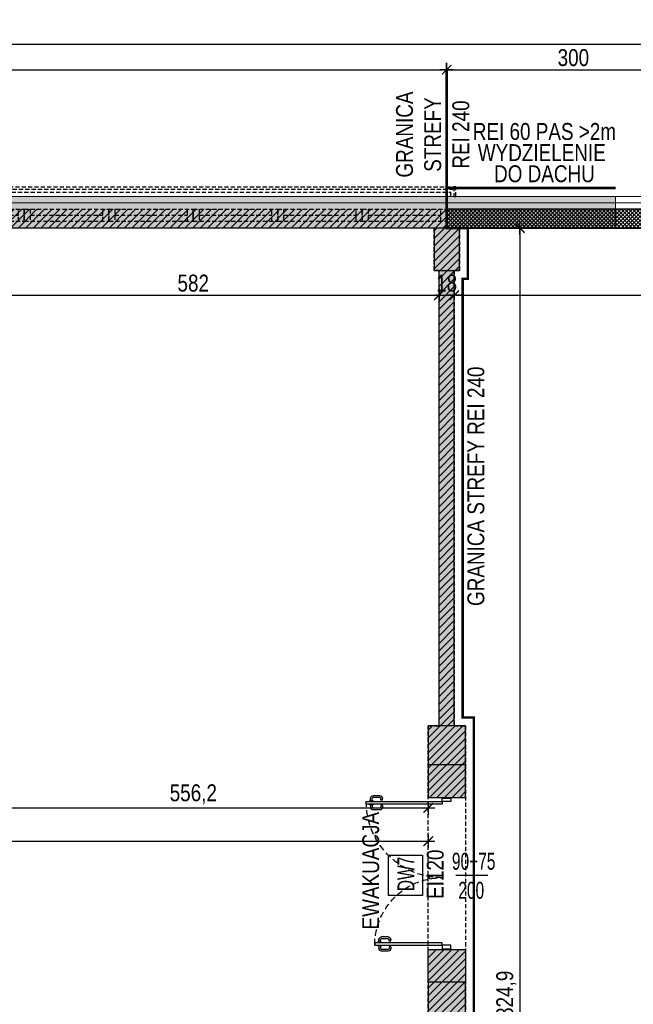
# Model space of a CAD drawing. Header units: millimetres. Extents: x 76192 to 88546, y 19309 to 25840.
# Tile 6 of 61: x 77185 to 77911, y 22298 to 23463. Entities that reach past the tile are written whole.
import ezdxf

# ---------------------------------------------------------------- set-up
doc = ezdxf.new("R2010")
doc.units = ezdxf.units.MM
doc.linetypes.add('DASHED', pattern=[0.75, 0.5, -0.25])
doc.linetypes.add('DASHED2', pattern=[0.375, 0.25, -0.125])
doc.layers.get('DEFPOINTS').update_dxf_attribs({"lineweight": 9})
for name, color, linetype in [('_HSA_HATCH_WYPEŁNIENIA_PRZEGRÓD', 205, 'Continuous'), ('_HSA_OPIS', 43, 'Continuous'), ('_HSA_OPIS_STOLARKA_WEWNĘTRZNA', 43, 'Continuous'), ('_HSA_STOLARKA_WEWNĘTRZNA', 132, 'Continuous'), ('_HSA_STOLARKA_ZEWNĘTRZNA', 132, 'Continuous'), ('_HSA_WIDOKOWE', 1, 'Continuous'), ('_HSA_WIDOKOWE_CIENKIE', 8, 'Continuous'), ('_HSA_WYM_100', 141, 'Continuous'), ('_HSA_ŚCIANY_DZIAŁOWE', 6, 'Continuous'), ('_HSA_ŚCIANY_KONSTRUKCYJNE', 3, 'Continuous'), ('_HSA_ŚCIANY_MUROWANE', 4, 'Continuous')]:
    doc.layers.add(name, color=color, linetype=linetype)
for name, color, linetype, true_color in [('_HSA_HATCH_WYPEŁNIENIA_PRZEGRÓD_P_POŻ', 7, 'Continuous', 0xef8a8a), ('_HSA_WYDZIELENIA_POŻAROWE_120_MIN', 7, 'DASHED2', 0xf11f04), ('_HSA_WYDZIELENIA_POŻAROWE_240_MIN', 7, 'DASHED2', 0xab1603), ('_HSA_WYDZIELENIA_POŻAROWE_60_MIN', 7, 'DASHED2', 0x1428e1)]:
    doc.layers.add(name, color=color, linetype=linetype, true_color=true_color)
doc.layers.add('_HSA_IZOLACJA_TERMICZNA', color=2, linetype='Continuous', lineweight=5)
doc.layers.add('_HSA_OPIS_STOLARKA_ZEWNĘTRZNA_POMOC', color=7, linetype='Continuous', true_color=0x6cc7f4, plot=False)
doc.layers.add('_HSA_POWIERZCHNIA_UŻYTKOWA', color=115, linetype='DASHED', plot=False)
doc.styles.add('Arial Narrow_1', font='Arial Narrow.ttf', dxfattribs={"width": 0.8, "height": 200})
doc.styles.add('ARIAL_100', font='Arial.ttf', dxfattribs={"width": 0.8, "height": 20})
doc.linetypes.add('BATTING', pattern='A,0.00254,-2.54,[134,ltypeshp.shx,S=2.54,R=0,X=-2.54,Y=0],-5.08,[134,ltypeshp.shx,S=2.54,R=180,X=2.54,Y=0],-2.54', length=10.16254)
doc.dimstyles.new('WYM_WEWN_100', dxfattribs={"dimtxt": 20, "dimasz": 2, "dimexe": 10, "dimexo": 0, "dimgap": 4, "dimtad": 1, "dimdec": 1, "dimrnd": 0.1, "dimtxsty": 'ARIAL_100', "dimblk": 'Wym-03', "dimcen": 0, "dimdle": 10, "dimse1": 1, "dimse2": 1, "dimclrt": 256, "dimazin": 2, "dimtfac": 1, "dimtdec": 1, "dimtix": 1, "dimtmove": 2, "dimatfit": 0, "dimfxl": 1, "dimtolj": 1, "dimtzin": 0, "dimarcsym": 0})

# ---------------------------------------------------------------- blocks, each defined once
blk = doc.blocks.new('*U398')
at = {"linetype": 'ByBlock', "ltscale": 10}
for p, q in [((0, 14), (100, 14)), ((0, 0), (0, 14)), ((7, 0), (7, 14)), ((93, 14), (93, 0)), ((100, 14), (100, 0)), ((0, 0), (100, 0)), ((7, 7), (93, 7))]:
    blk.add_line(p, q, dxfattribs=at)
blk = doc.blocks.new('*U399')
at = {"linetype": 'ByBlock', "ltscale": 10}
for p, q in [((0, 14), (100, 14)), ((0, 0), (0, 14)), ((7, 0), (7, 14)), ((93, 14), (93, 0)), ((100, 14), (100, 0)), ((0, 0), (100, 0)), ((7, 7), (93, 7))]:
    blk.add_line(p, q, dxfattribs=at)
blk = doc.blocks.new('*U400')
at = {"linetype": 'ByBlock', "ltscale": 10}
for p, q in [((0, 14), (100, 14)), ((0, 0), (0, 14)), ((7, 0), (7, 14)), ((93, 14), (93, 0)), ((100, 14), (100, 0)), ((0, 0), (100, 0)), ((7, 7), (93, 7))]:
    blk.add_line(p, q, dxfattribs=at)
blk = doc.blocks.new('*U401')
at = {"linetype": 'ByBlock', "ltscale": 10}
for p, q in [((0, 14), (100, 14)), ((0, 0), (0, 14)), ((7, 0), (7, 14)), ((93, 14), (93, 0)), ((100, 14), (100, 0)), ((0, 0), (100, 0)), ((7, 7), (93, 7))]:
    blk.add_line(p, q, dxfattribs=at)
blk = doc.blocks.new('*U402')
at = {"linetype": 'ByBlock', "ltscale": 10}
for p, q in [((0, 14), (100, 14)), ((0, 0), (0, 14)), ((7, 0), (7, 14)), ((93, 14), (93, 0)), ((100, 14), (100, 0)), ((0, 0), (100, 0)), ((7, 7), (93, 7))]:
    blk.add_line(p, q, dxfattribs=at)
blk = doc.blocks.new('*U386')
at = {"linetype": 'ByBlock', "ltscale": 10}
for p, q in [((0, 14), (100, 14)), ((0, 0), (0, 14)), ((7, 0), (7, 14)), ((93, 14), (93, 0)), ((100, 14), (100, 0)), ((0, 0), (100, 0)), ((7, 7), (93, 7))]:
    blk.add_line(p, q, dxfattribs=at)
blk = doc.blocks.new('*U484')
at = {"transparency": 33554559}
h = blk.add_hatch(color=256, dxfattribs=at)
h.dxf.hatch_style = 1
h.paths.add_polyline_path([(0, 37.4), (-200, 37.4), (-200, 0), (0, 0)])
at = {"linetype": 'DASHED2', "ltscale": 50, "const_width": 3}
blk.add_lwpolyline([(-200, -10), (0, -10)], dxfattribs=at)
at = {"layer": 'DEFPOINTS'}
blk.add_lwpolyline([(0, 37.4), (-200, 37.4), (-200, 0), (0, 0), (0, 37.4)], close=True, dxfattribs=at)
blk = doc.blocks.new('*U521')
for p, q in [((-96.9, 73.86), (-96.9, 82)), ((-94.9, 73.86), (-94.9, 82)), ((-90.8, 85), (-93.9, 85)), ((-90.8, 83), (-93.9, 83)), ((-90.8, 86.25), (-90, 86.25)), ((-90.8, 81.75), (-90.8, 86.25)), ((-90, 81.75), (-90.8, 81.75)), ((-86.275, 86.25), (-87.075, 86.25)), ((-87.075, 81.75), (-86.275, 81.75)), ((-86.275, 81.75), (-86.275, 86.25)), ((-86.275, 85), (-83.175, 85)), ((-86.275, 83), (-83.175, 83)), ((-82.175, 73.86), (-82.175, 82)), ((-80.175, 73.86), (-80.175, 82)), ((-91.8, 72.86), (-93.9, 72.86)), ((-91.8, 70.86), (-93.9, 70.86)), ((-91.8, 70.86), (-91.8, 72.86)), ((-85.275, 70.86), (-85.275, 72.86)), ((-85.275, 72.86), (-83.175, 72.86)), ((-85.275, 70.86), (-83.175, 70.86)), ((70.175, 63.86), (70.175, 72)), ((72.175, 63.86), (72.175, 72)), ((76.275, 75), (73.175, 75)), ((76.275, 73), (73.175, 73)), ((76.275, 76.25), (77.075, 76.25)), ((76.275, 71.75), (76.275, 76.25)), ((77.075, 71.75), (76.275, 71.75)), ((80.8, 76.25), (80, 76.25)), ((80, 71.75), (80.8, 71.75)), ((80.8, 71.75), (80.8, 76.25)), ((80.8, 75), (83.9, 75)), ((80.8, 73), (83.9, 73)), ((84.9, 63.86), (84.9, 72)), ((86.9, 63.86), (86.9, 72)), ((75.275, 62.86), (73.175, 62.86)), ((75.275, 60.86), (73.175, 60.86)), ((75.275, 60.86), (75.275, 62.86)), ((81.8, 60.86), (81.8, 62.86)), ((81.8, 62.86), (83.9, 62.86)), ((81.8, 60.86), (83.9, 60.86))]:
    blk.add_line(p, q)
for points in [[(-90, 0), (-87.075, 0), (-87.075, 90), (-90, 90)], [(80, 0), (77.075, 0), (77.075, 80), (80, 80)], [(84, 0), (84, -10), (80, -10), (80, 0)], [(-94, 0), (-94, -10), (-90, -10), (-90, 0)]]:
    blk.add_lwpolyline(points, close=True)
for points in [[(85, 0), (85, -10)], [(-95, 0), (-95, -10)]]:
    blk.add_lwpolyline(points)
for centre, radius, start, end in [((-93.9, 82), 3, 90, 180), ((-93.9, 82), 1, 90, 180), ((-83.175, 82), 3, 0, 90), ((-83.175, 82), 1, 0, 90), ((-93.9, 73.86), 3, 180, 270), ((-93.9, 73.86), 1, 180, 270), ((-83.175, 73.86), 3, 270, 0), ((-83.175, 73.86), 1, 270, 0), ((73.175, 72), 3, 90, 180), ((73.175, 72), 1, 90, 180), ((83.9, 72), 3, 0, 90), ((83.9, 72), 1, 0, 90), ((73.175, 63.86), 3, 180, 270), ((73.175, 63.86), 1, 180, 270), ((83.9, 63.86), 3, 270, 0), ((83.9, 63.86), 1, 270, 0)]:
    blk.add_arc(centre, radius, start, end)
at = {"linetype": 'DASHED', "ltscale": 15}
for centre, radius, start, end in [((-90, 0), 90, 0, 90), ((80, 0), 80, 90, 180)]:
    blk.add_arc(centre, radius, start, end, dxfattribs=at)
blk = doc.blocks.new('Wym-03')
for p, q in [((-4, 0), (4, 0)), ((0, 4), (0, -4))]:
    blk.add_line(p, q)
blk.add_lwpolyline([(-2.83, -2.83, 0.8, 0.8, 0), (2.83, 2.83, 0.05, 0.05, 0)], format="xyseb")
blk = doc.blocks.new('*D668')
at = {"layer": '_HSA_WYM_100', "color": 0, "lineweight": -2}
blk.add_line((76448.3, 23403.5), (77688.3, 23403.5), dxfattribs=at)
at = {"layer": 'DEFPOINTS', "color": 0}
for p in [(77690.3, 23403.5), (77690.3, 23264.9), (76446.3, 23246)]:
    blk.add_point(p, dxfattribs=at)
at = {"layer": '_HSA_WYM_100', "color": 0, "lineweight": -2, "xscale": 2, "yscale": 2, "zscale": 2}
for p, rotation in [((76446.3, 23403.5), 180.000000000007), ((77690.3, 23403.5), 7.037391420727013e-12)]:
    blk.add_blockref('Wym-03', p, dxfattribs=dict(at, rotation=rotation))
at = {"layer": '_HSA_WYM_100', "insert": (77068.3, 23417.6), "char_height": 20, "attachment_point": 5, "style": 'ARIAL_100'}
blk.add_mtext('\\A1;1244', dxfattribs=at)
blk = doc.blocks.new('*D669')
at = {"layer": '_HSA_WYM_100', "color": 0, "lineweight": -2}
blk.add_line((77692.3, 23403.5), (77988.3, 23403.5), dxfattribs=at)
at = {"layer": 'DEFPOINTS', "color": 0}
for p in [(77990.3, 23403.5), (77690.3, 23264.9), (77990.3, 23238.5)]:
    blk.add_point(p, dxfattribs=at)
at = {"layer": '_HSA_WYM_100', "color": 0, "lineweight": -2, "xscale": 2, "yscale": 2, "zscale": 2}
for p, rotation in [((77690.3, 23403.5), 180.000000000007), ((77990.3, 23403.5), 6.948027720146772e-12)]:
    blk.add_blockref('Wym-03', p, dxfattribs=dict(at, rotation=rotation))
at = {"layer": '_HSA_WYM_100', "insert": (77840.3, 23417.7), "char_height": 20, "attachment_point": 5, "style": 'ARIAL_100'}
blk.add_mtext('\\A1;300', dxfattribs=at)
blk = doc.blocks.new('*D681')
at = {"layer": '_HSA_WYM_100', "color": 0, "lineweight": -2}
blk.add_line((88356.2, 23433.5), (76433.3, 23433.5), dxfattribs=at)
at = {"layer": 'DEFPOINTS', "color": 0}
for p in [(76431.3, 23433.5), (76431.3, 23253.5), (88358.2, 23253.5)]:
    blk.add_point(p, dxfattribs=at)
at = {"layer": '_HSA_WYM_100', "color": 0, "lineweight": -2, "xscale": 2, "yscale": 2, "zscale": 2, "rotation": 180}
blk.add_blockref('Wym-03', (76431.3, 23433.5), dxfattribs=at)
at = {"layer": '_HSA_WYM_100', "color": 0, "lineweight": -2, "xscale": 2, "yscale": 2, "zscale": 2}
blk.add_blockref('Wym-03', (88358.2, 23433.5), dxfattribs=at)
at = {"layer": '_HSA_WYM_100', "insert": (82394.8, 23449.5), "char_height": 20, "attachment_point": 5, "style": 'ARIAL_100'}
blk.add_mtext('\\A1;11926,9', dxfattribs=at)
blk = doc.blocks.new('*D726')
at = {"layer": '_HSA_WYM_100', "color": 0, "lineweight": -2}
blk.add_line((76281.3, 20766.1), (76281.3, 22652.5), dxfattribs=at)
at = {"layer": 'DEFPOINTS', "color": 0}
for p in [(76281.3, 22654.5), (76431.3, 22654.5), (86739.3, 20764.1)]:
    blk.add_point(p, dxfattribs=at)
at = {"layer": '_HSA_WYM_100', "color": 0, "lineweight": -2, "xscale": 2, "yscale": 2, "zscale": 2}
for p, rotation in [((76281.3, 22654.5), 90), ((76281.3, 20764.1), 270)]:
    blk.add_blockref('Wym-03', p, dxfattribs=dict(at, rotation=rotation))
at = {"layer": '_HSA_WYM_100', "insert": (76265.3, 21709.3), "char_height": 20, "attachment_point": 5, "rotation": 90, "style": 'ARIAL_100'}
blk.add_mtext('\\A1;1890,4', dxfattribs=at)
blk = doc.blocks.new('A$C7b38db61')
at = {"linetype": 'ByBlock', "ltscale": 10}
for points in [[(-3.1, 0), (-6, 0), (-6, 11.4), (-3.1, 11.4)], [(-3.1, 11.4), (1213.5, 11.4), (1213.5, 8.2), (-3.1, 8.2)], [(1216, 11.4), (1213.5, 11.4), (1213.5, 0), (1216, 0)]]:
    blk.add_lwpolyline(points, close=True, dxfattribs=at)
blk = doc.blocks.new('*D1023')
at = {"layer": '_HSA_WYM_100', "color": 0, "lineweight": -2}
blk.add_line((77101.3, 23136.8), (77679.3, 23136.8), dxfattribs=at)
at = {"layer": 'DEFPOINTS', "color": 0}
for p in [(77099.3, 23166.1), (77681.3, 23166.1), (77681.3, 23136.8)]:
    blk.add_point(p, dxfattribs=at)
at = {"layer": '_HSA_WYM_100', "color": 0, "lineweight": -2, "xscale": 2, "yscale": 2, "zscale": 2, "rotation": 180.0000000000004}
blk.add_blockref('Wym-03', (77099.3, 23136.8), dxfattribs=at)
at = {"layer": '_HSA_WYM_100', "color": 0, "lineweight": -2, "xscale": 2, "yscale": 2, "zscale": 2}
blk.add_blockref('Wym-03', (77681.3, 23136.8), dxfattribs=at)
at = {"layer": '_HSA_WYM_100', "insert": (77390.3, 23151), "char_height": 20, "attachment_point": 5, "style": 'ARIAL_100'}
blk.add_mtext('\\A1;582', dxfattribs=at)
blk = doc.blocks.new('*D1024')
at = {"layer": '_HSA_WYM_100', "color": 0, "lineweight": -2}
for p, q in [((77679.3, 23136.8), (77677.3, 23136.8)), ((77681.3, 23136.8), (77699.3, 23136.8)), ((77701.3, 23136.8), (77703.3, 23136.8))]:
    blk.add_line(p, q, dxfattribs=at)
at = {"layer": 'DEFPOINTS', "color": 0}
for p in [(77681.3, 23166.1), (77699.3, 23166.1), (77699.3, 23136.8)]:
    blk.add_point(p, dxfattribs=at)
at = {"layer": '_HSA_WYM_100', "color": 0, "lineweight": -2, "xscale": 2, "yscale": 2, "zscale": 2}
blk.add_blockref('Wym-03', (77681.3, 23136.8), dxfattribs=at)
at = {"layer": '_HSA_WYM_100', "color": 0, "lineweight": -2, "xscale": 2, "yscale": 2, "zscale": 2, "rotation": 180}
blk.add_blockref('Wym-03', (77699.3, 23136.8), dxfattribs=at)
at = {"layer": '_HSA_WYM_100', "insert": (77690.3, 23151), "char_height": 20, "attachment_point": 5, "style": 'ARIAL_100'}
blk.add_mtext('\\A1;18', dxfattribs=at)
blk = doc.blocks.new('*D1025')
at = {"layer": '_HSA_WYM_100', "color": 0, "lineweight": -2}
blk.add_line((77701.3, 23136.8), (79479.3, 23136.8), dxfattribs=at)
at = {"layer": 'DEFPOINTS', "color": 0}
for p in [(77699.3, 23166.1), (79481.3, 23166.1), (79481.3, 23136.8)]:
    blk.add_point(p, dxfattribs=at)
at = {"layer": '_HSA_WYM_100', "color": 0, "lineweight": -2, "xscale": 2, "yscale": 2, "zscale": 2, "rotation": 180.0000000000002}
blk.add_blockref('Wym-03', (77699.3, 23136.8), dxfattribs=at)
at = {"layer": '_HSA_WYM_100', "color": 0, "lineweight": -2, "xscale": 2, "yscale": 2, "zscale": 2}
blk.add_blockref('Wym-03', (79481.3, 23136.8), dxfattribs=at)
at = {"layer": '_HSA_WYM_100', "insert": (78590.3, 23151), "char_height": 20, "attachment_point": 5, "style": 'ARIAL_100'}
blk.add_mtext('\\A1;1782', dxfattribs=at)
blk = doc.blocks.new('*D1054')
at = {"layer": '_HSA_WYM_100', "color": 0, "lineweight": -2}
blk.add_line((77114.3, 22530.4), (77666.5, 22530.4), dxfattribs=at)
at = {"layer": 'DEFPOINTS', "color": 0}
for p in [(77112.3, 22581.7), (77668.5, 22542.9), (77668.5, 22530.4)]:
    blk.add_point(p, dxfattribs=at)
at = {"layer": '_HSA_WYM_100', "color": 0, "lineweight": -2, "xscale": 2, "yscale": 2, "zscale": 2}
for p, rotation in [((77112.3, 22530.4), 180.0000000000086), ((77668.5, 22530.4), 8.61920003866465e-12)]:
    blk.add_blockref('Wym-03', p, dxfattribs=dict(at, rotation=rotation))
at = {"layer": '_HSA_WYM_100', "insert": (77390.4, 22546.4), "char_height": 20, "attachment_point": 5, "style": 'ARIAL_100'}
blk.add_mtext('\\A1;556,2', dxfattribs=at)
blk = doc.blocks.new('*D1055')
at = {"layer": '_HSA_WYM_100', "color": 0, "lineweight": -2}
blk.add_line((76463.3, 22491), (77666.5, 22491), dxfattribs=at)
at = {"layer": 'DEFPOINTS', "color": 0}
for p in [(76461.3, 22581.7), (77668.5, 22581.7), (77668.5, 22491)]:
    blk.add_point(p, dxfattribs=at)
at = {"layer": '_HSA_WYM_100', "color": 0, "lineweight": -2, "xscale": 2, "yscale": 2, "zscale": 2, "rotation": 180}
blk.add_blockref('Wym-03', (76461.3, 22491), dxfattribs=at)
at = {"layer": '_HSA_WYM_100', "color": 0, "lineweight": -2, "xscale": 2, "yscale": 2, "zscale": 2}
blk.add_blockref('Wym-03', (77668.5, 22491), dxfattribs=at)
at = {"layer": '_HSA_WYM_100', "insert": (77064.9, 22507), "char_height": 20, "attachment_point": 5, "style": 'ARIAL_100'}
blk.add_mtext('\\A1;1207,2', dxfattribs=at)
blk = doc.blocks.new('*D1056')
at = {"layer": '_HSA_WYM_100', "color": 0, "lineweight": -2}
blk.add_line((77777, 23214.1), (77777, 21393.2), dxfattribs=at)
at = {"layer": 'DEFPOINTS', "color": 0}
for p in [(77705.3, 23216.1), (77705.3, 21391.2), (77777, 21391.2)]:
    blk.add_point(p, dxfattribs=at)
at = {"layer": '_HSA_WYM_100', "color": 0, "lineweight": -2, "xscale": 2, "yscale": 2, "zscale": 2}
for p, rotation in [((77777, 23216.1), 90), ((77777, 21391.2), 270)]:
    blk.add_blockref('Wym-03', p, dxfattribs=dict(at, rotation=rotation))
at = {"layer": '_HSA_WYM_100', "insert": (77760.9, 22303.7), "char_height": 20, "attachment_point": 5, "rotation": 90, "style": 'ARIAL_100'}
blk.add_mtext('\\A1;1824,9', dxfattribs=at)

msp = doc.modelspace()

# ---------------------------------------------------------------- hatches: boundary and pattern name
at = {"layer": '_HSA_HATCH_WYPEŁNIENIA_PRZEGRÓD'}
h = msp.add_hatch(color=256, dxfattribs=at)
h.paths.add_polyline_path([(82250.33, 23216.14), (82250.33, 23253.53), (80390.33, 23253.53), (80390.33, 23216.14)])
h.paths.add_polyline_path([(84050.33, 23216.14), (84050.33, 23253.53), (82550.33, 23253.53), (82550.33, 23216.14)])
h.paths.add_polyline_path([(86450.33, 23216.14), (86450.33, 23253.53), (84350.33, 23253.53), (84350.33, 23216.14)])
h.paths.add_polyline_path([(86750.33, 23253.53), (86750.33, 23216.14), (88296.81, 23216.14), (88296.81, 23209), (88278.19, 23209), (88278.19, 23173.28), (88313.81, 23173.28), (88313.81, 22559.17), (88343.19, 22559.17), (88343.19, 22564.17), (88358.19, 22564.17), (88358.19, 23253.53)])
h.paths.add_polyline_path([(77690.33, 23216.14), (77690.33, 23253.53), (76490.33, 23253.53), (76490.33, 23216.14)])
h.paths.add_polyline_path([(77990.33, 23253.53), (77990.33, 23216.14), (80090.33, 23216.14), (80090.33, 23253.53)])
h = msp.add_hatch(dxfattribs=at)
h.set_pattern_fill('ANSI31', color=256, scale=2, style=0)
h.set_pattern_definition([(45, (16000, -5754.548), (-4.49012806, 4.49012806), [])])
h.paths.add_polyline_path([(88278.19, 23173.28), (88278.19, 23209), (88296.81, 23209), (88296.81, 23216.14), (76490.33, 23216.14), (76490.33, 23238.53), (88343.19, 23238.53), (88343.19, 22559.17), (88313.81, 22559.17), (88313.81, 23173.28)])
h = msp.add_hatch(dxfattribs=at)
h.set_pattern_fill('ANSI37', color=256)
h.set_pattern_definition([(45, (77977.5555, 23238.527), (-2.245064, 2.245064), []), (135, (77977.5555, 23238.527), (-2.245064, -2.245064), [])])
h.paths.add_polyline_path([(77690.33, 23238.53), (77990.33, 23238.53), (77990.33, 23216.14), (77690.33, 23216.14)])
h = msp.add_hatch(dxfattribs=at)
h.set_pattern_fill('ANSI31', color=256, scale=2, style=0)
h.set_pattern_definition([(45, (16000, 0), (-4.49012806, 4.49012806), [])])
h.paths.add_polyline_path([(77705.33, 21441.25), (77675.33, 21441.25), (77675.33, 21391.25), (77690.33, 21391.25), (77705.33, 21391.25)])
h.paths.add_polyline_path([(77699.33, 21838.39), (77681.33, 21838.39), (77681.33, 21441.25), (77699.33, 21441.25)])
h.paths.add_polyline_path([(77712.54, 21884.11), (77668.54, 21884.11), (77668.54, 21838.39), (77712.54, 21838.39)])
h.paths.add_polyline_path([(77699.33, 22278.39), (77681.33, 22278.39), (77681.33, 21884.11), (77699.33, 21884.11)])
h.paths.add_polyline_path([(77712.54, 22324.11), (77668.54, 22324.11), (77668.54, 22278.39), (77712.54, 22278.39)])
h.paths.add_polyline_path([(77712.54, 22362.89), (77668.54, 22362.89), (77668.54, 22324.11), (77712.54, 22324.11)])
h.paths.add_polyline_path([(77712.54, 22581.67), (77668.54, 22581.67), (77668.54, 22542.89), (77712.54, 22542.89)])
h.paths.add_polyline_path([(77712.54, 22627.39), (77668.54, 22627.39), (77668.54, 22581.67), (77712.54, 22581.67)])
h.paths.add_polyline_path([(77705.33, 23216.14), (77675.33, 23216.14), (77675.33, 23166.14), (77705.33, 23166.14)])
h.paths.add_polyline_path([(77699.33, 23166.14), (77681.33, 23166.14), (77681.33, 22627.39), (77699.33, 22627.39)])
h.paths.add_polyline_path([(78305.33, 23216.14), (78275.33, 23216.14), (78275.33, 23166.14), (78305.33, 23166.14)])
h.paths.add_polyline_path([(78905.33, 23216.14), (78875.33, 23216.14), (78875.33, 23166.14), (78905.33, 23166.14)])
h.paths.add_polyline_path([(79505.33, 23216.14), (79475.33, 23216.14), (79475.33, 23166.14), (79505.33, 23166.14)])
h.paths.add_polyline_path([(79499.33, 23166.14), (79481.33, 23166.14), (79481.33, 22627.39), (79499.33, 22627.39)])
h.paths.add_polyline_path([(79513.14, 22599.67), (79513.14, 22627.39), (79469.14, 22627.39), (79469.14, 22581.67), (79513.14, 22581.67)])
h.paths.add_polyline_path([(79728.54, 22599.67), (79513.14, 22599.67), (79513.14, 22581.67), (79728.54, 22581.67)])
h.paths.add_polyline_path([(79772.54, 22627.39), (79728.54, 22627.39), (79728.54, 22581.67), (79772.54, 22581.67)])
h.paths.add_polyline_path([(79762.03, 22581.67), (79744.03, 22581.67), (79744.03, 22536.89), (79762.03, 22536.89)])
h.paths.add_polyline_path([(79849.38, 22599.67), (79772.54, 22599.67), (79772.54, 22581.67), (79849.38, 22581.67)])
h.paths.add_polyline_path([(80101.79, 22581.67), (80083.79, 22581.67), (80083.79, 22536.89), (80101.79, 22536.89)])
h.paths.add_polyline_path([(80099.08, 23166.14), (80081.08, 23166.14), (80081.08, 22627.39), (80099.08, 22627.39)])
h.paths.add_polyline_path([(80112.3, 22627.39), (80068.3, 22627.39), (80068.3, 22581.67), (80112.3, 22581.67)])
h.paths.add_polyline_path([(80068.3, 22599.67), (79967.38, 22599.67), (79967.38, 22581.67), (80068.3, 22581.67)])
h.paths.add_polyline_path([(80105.33, 23216.14), (80075.33, 23216.14), (80075.33, 23166.14), (80105.33, 23166.14)])
h.paths.add_polyline_path([(80101.79, 22368.89), (80083.79, 22368.89), (80083.79, 22324.11), (80101.79, 22324.11)])
h.paths.add_polyline_path([(80112.3, 22324.11), (80068.3, 22324.11), (80068.3, 22278.39), (80112.3, 22278.39)])
h.paths.add_polyline_path([(80099.08, 22278.39), (80081.08, 22278.39), (80081.08, 21884.11), (80099.08, 21884.11)])
h.paths.add_polyline_path([(79762.03, 22368.89), (79744.03, 22368.89), (79744.03, 22324.11), (79762.03, 22324.11)])
h.paths.add_polyline_path([(79772.54, 22324.11), (79728.54, 22324.11), (79728.54, 22278.39), (79772.54, 22278.39)])
h.paths.add_polyline_path([(79759.33, 22278.39), (79741.33, 22278.39), (79741.33, 21884.11), (79759.33, 21884.11)])
h.paths.add_polyline_path([(79772.54, 21884.11), (79728.54, 21884.11), (79728.54, 21838.39), (79772.54, 21838.39)])
h.paths.add_polyline_path([(79759.33, 21838.39), (79741.33, 21838.39), (79741.33, 21441.25), (79759.33, 21441.25)])
h.paths.add_polyline_path([(80099.08, 21838.39), (80081.08, 21838.39), (80081.08, 21718.39), (80099.08, 21718.39)])
h.paths.add_polyline_path([(80099.08, 21550.39), (80081.08, 21550.39), (80081.08, 21441.25), (80099.08, 21441.25)])
h.paths.add_polyline_path([(80105.33, 21441.25), (80075.33, 21441.25), (80075.33, 21391.25), (80105.33, 21391.25)])
h.paths.add_polyline_path([(80112.3, 21884.11), (80068.3, 21884.11), (80068.3, 21838.39), (80112.3, 21838.39)])
h.paths.add_polyline_path([(79765.08, 21441.25), (79735.08, 21441.25), (79735.08, 21391.25), (79765.08, 21391.25)])
h.paths.add_polyline_path([(79505.33, 21441.25), (79475.33, 21441.25), (79475.33, 21391.25), (79505.33, 21391.25)])
h.paths.add_polyline_path([(78905.33, 21441.25), (78875.33, 21441.25), (78875.33, 21391.25), (78905.33, 21391.25)])
h.paths.add_polyline_path([(78380.33, 21391.25), (77690.33, 21391.25), (77675.33, 21391.25), (77660.33, 21391.25), (77660.33, 21370.53), (78380.33, 21370.53)])
h.paths.add_polyline_path([(78305.33, 21441.25), (78275.33, 21441.25), (78275.33, 21391.25), (78305.33, 21391.25)])
h.paths.add_polyline_path([(78775.33, 21391.25), (78775.33, 21370.53), (79800.21, 21370.53), (79800.21, 21391.25)])
h.paths.add_polyline_path([(78670.33, 21370.53), (78670.33, 21391.25), (78620.33, 21391.25), (78620.33, 21370.53)])
at = {"layer": '_HSA_HATCH_WYPEŁNIENIA_PRZEGRÓD_P_POŻ'}
h = msp.add_hatch(color=256, dxfattribs=at)
h.dxf.hatch_style = 1
h.paths.add_polyline_path([(77668.54, 22542.89), (77668.54, 22627.39), (77681.33, 22627.39), (77681.33, 23166.14), (77675.33, 23166.14), (77675.33, 23216.14), (77705.33, 23216.14), (77705.33, 23166.14), (77699.33, 23166.14), (77699.33, 22627.39), (77712.54, 22627.39), (77712.54, 22542.89)])
h.paths.add_polyline_path([(77675.33, 21391.25), (77675.33, 21441.25), (77681.33, 21441.25), (77681.33, 21838.39), (77668.54, 21838.39), (77668.54, 21884.11), (77681.33, 21884.11), (77681.33, 22278.39), (77668.54, 22278.39), (77668.54, 22362.89), (77712.54, 22362.89), (77712.54, 22278.39), (77699.33, 22278.39), (77699.33, 21884.11), (77712.54, 21884.11), (77712.54, 21838.39), (77699.33, 21838.39), (77699.33, 21441.25), (77705.33, 21441.25), (77705.33, 21391.25)])

# ---------------------------------------------------------------- linework, layer by layer
at = {"layer": '_HSA_IZOLACJA_TERMICZNA', "ltscale": 0.1}
msp.add_line((76431.33, 23253.53), (88358.19, 23253.53), dxfattribs=at)
at = {"layer": '_HSA_IZOLACJA_TERMICZNA', "linetype": 'BATTING', "ltscale": 0.1}
msp.add_line((76446.33, 23246.03), (88343.19, 23246.03), dxfattribs=at)
at = {"layer": '_HSA_OPIS_STOLARKA_WEWNĘTRZNA'}
msp.add_line((77701.36, 22450.71), (77739.1, 22450.71), dxfattribs=at)
at = {"layer": '_HSA_OPIS_STOLARKA_ZEWNĘTRZNA_POMOC', "flags": 128}
msp.add_lwpolyline([(77621.3, 22426.73), (77621.3, 22474.57), (77661.7, 22474.57), (77661.7, 22426.73)], close=True, dxfattribs=at)
at = {"layer": '_HSA_POWIERZCHNIA_UŻYTKOWA', "ltscale": 10}
for points in [[(77668.54, 22278.39), (77668.54, 22627.39), (77681.33, 22627.39), (77681.33, 23166.14), (77675.33, 23166.14), (77675.33, 23216.14), (77105.33, 23216.14), (77105.33, 23166.14), (77099.33, 23166.14), (77099.33, 22619.11), (77112.33, 22619.11), (77112.33, 22568.14), (77075.33, 22568.14), (77075.33, 22601.1), (76505.33, 22601.11), (76505.33, 22581.67), (76461.33, 22581.67), (76461.33, 22027.39)], [(78275.33, 23216.14), (77705.33, 23216.14), (77705.33, 23166.14), (77699.33, 23166.14), (77699.33, 22627.39), (77712.54, 22627.39), (77712.54, 22581.67), (77712.54, 22278.39), (77699.33, 22278.39), (77699.33, 21884.11), (77712.54, 21884.11), (77712.54, 21838.39), (77699.33, 21838.39), (77699.33, 21441.25), (77705.33, 21441.25), (77705.33, 21391.25), (78275.33, 21391.25)]]:
    msp.add_lwpolyline(points, dxfattribs=at)
at = {"layer": '_HSA_STOLARKA_ZEWNĘTRZNA', "ltscale": 10, "const_width": 2}
for points in [[(77390.33, 23238.53), (77390.33, 23224.53)], [(77690.33, 23238.53), (77690.33, 23224.53)]]:
    msp.add_lwpolyline(points, dxfattribs=at)
at = {"layer": '_HSA_WIDOKOWE', "linetype": 'DASHED', "ltscale": 10}
msp.add_line((77695.33, 23253.53), (77695.33, 23258.53), dxfattribs=at)
msp.add_lwpolyline([(76485.33, 23253.53), (76485.33, 23258.53), (77695.33, 23258.53)], dxfattribs=at)
at = {"layer": '_HSA_WYDZIELENIA_POŻAROWE_240_MIN', "ltscale": 50, "const_width": 3}
msp.add_lwpolyline([(77690.33, 21205.53), (77690.33, 21391.25), (77715.33, 21391.25), (77715.33, 21451.25), (77709.33, 21451.25), (77709.33, 21828.39), (77722.54, 21828.39), (77722.54, 21894.11), (77709.33, 21894.11), (77709.33, 22268.39), (77722.54, 22268.39), (77722.54, 22637.39), (77709.33, 22637.39), (77709.33, 23156.14), (77715.33, 23156.14), (77715.33, 23216.14), (77690.33, 23216.14), (77690.33, 23403.53)], dxfattribs=at)
at = {"layer": '_HSA_ŚCIANY_DZIAŁOWE'}
for p, q in [((77681.33, 22627.39), (77681.33, 23166.14)), ((77699.33, 22627.39), (77699.33, 23166.14))]:
    msp.add_line(p, q, dxfattribs=at)
for points in [[(77668.54, 22581.67), (77668.54, 22542.89), (77712.54, 22542.89), (77712.54, 22581.67)], [(77668.54, 22324.11), (77668.54, 22362.89), (77712.54, 22362.89), (77712.54, 22324.11)]]:
    msp.add_lwpolyline(points, dxfattribs=at)
at = {"layer": '_HSA_ŚCIANY_KONSTRUKCYJNE'}
for points in [[(77675.33, 23166.14), (77705.33, 23166.14), (77705.33, 23216.14), (77675.33, 23216.14)], [(77668.54, 22581.67), (77712.54, 22581.67), (77712.54, 22627.39), (77668.54, 22627.39)], [(77668.54, 22278.39), (77712.54, 22278.39), (77712.54, 22324.11), (77668.54, 22324.11)]]:
    msp.add_lwpolyline(points, close=True, dxfattribs=at)
at = {"layer": '_HSA_ŚCIANY_MUROWANE', "ltscale": 0.07}
msp.add_line((86750.33, 23216.14), (76490.33, 23216.14), dxfattribs=at)
msp.add_lwpolyline([(77690.33, 23216.14), (77990.33, 23216.14), (77990.33, 23238.53), (77690.33, 23238.53)], close=True, dxfattribs=at)

# ---------------------------------------------------------------- block references
at = {"layer": '_HSA_STOLARKA_WEWNĘTRZNA', "xscale": -1, "rotation": 90}
msp.add_blockref('*U521', (77685.11, 22447.89), dxfattribs=at)
at = {"layer": '_HSA_STOLARKA_ZEWNĘTRZNA', "linetype": 'DASHED', "ltscale": 10, "xscale": -1, "rotation": 180}
for name, p in [('*U398', (77090.33, 23238.53)), ('*U399', (77190.33, 23238.53)), ('*U400', (77290.33, 23238.53)), ('*U401', (77390.33, 23238.53)), ('*U402', (77490.33, 23238.53)), ('*U386', (77590.33, 23238.53))]:
    msp.add_blockref(name, p, dxfattribs=at)
at = {"layer": '_HSA_WIDOKOWE_CIENKIE', "linetype": 'DASHED', "ltscale": 10, "rotation": 359.9999999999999}
msp.add_blockref('A$C7b38db61', (76485.33, 23253.53), dxfattribs=at)
at = {"layer": '_HSA_WYDZIELENIA_POŻAROWE_60_MIN', "ltscale": 100, "rotation": 180}
msp.add_blockref('*U484', (77690.33, 23253.53), dxfattribs=at)

# ---------------------------------------------------------------- texts
at = {"layer": '_HSA_OPIS', "insert": (77590.38, 22386.59), "char_height": 20, "width": 68.872, "attachment_point": 1, "rotation": 90, "style": 'ARIAL_100'}
msp.add_mtext('EWAKUACJA', dxfattribs=at)
at = {"layer": '_HSA_OPIS_STOLARKA_WEWNĘTRZNA', "char_height": 20, "width": 38.481, "attachment_point": 1, "style": 'Arial Narrow_1'}
for s, insert in [('90+75', (77696.56, 22477.32)), ('200', (77704.12, 22442.93))]:
    msp.add_mtext(s, dxfattribs=dict(at, insert=insert))
at = {"layer": '_HSA_OPIS_STOLARKA_ZEWNĘTRZNA_POMOC', "insert": (77632.08, 22431.88), "char_height": 20, "width": 50.0253, "attachment_point": 1, "rotation": 90, "style": 'Arial Narrow_1'}
msp.add_mtext('DW7', dxfattribs=at)
at = {"layer": '_HSA_WYDZIELENIA_POŻAROWE_120_MIN', "ltscale": 50, "insert": (77666.73, 22422.73), "char_height": 20, "attachment_point": 1, "rotation": 90, "style": 'ARIAL_100'}
msp.add_mtext_dynamic_manual_height_columns('EI120', width=42.579, gutter_width=100, heights=[0], dxfattribs=at)
at = {"layer": '_HSA_WYDZIELENIA_POŻAROWE_240_MIN', "char_height": 20, "attachment_point": 1, "rotation": 90, "style": 'ARIAL_100'}
for s, insert, width in [('\\pxqc;GRANICA\\PSTREFY\\PREI 240', (77630.39, 23227.33), 198.9867), ('\\pxqc;GRANICA STREFY REI 240', (77714.87, 22728.07), 365.4601)]:
    msp.add_mtext(s, dxfattribs=dict(at, insert=insert, width=width))
at = {"layer": '_HSA_WYDZIELENIA_POŻAROWE_60_MIN', "ltscale": 100, "insert": (77667.35, 23340.46), "char_height": 20, "width": 271.199, "attachment_point": 1, "line_spacing_factor": 0.75, "style": 'ARIAL_100'}
msp.add_mtext('\\pxqc; REI 60 PAS >2m\\PWYDZIELENIE\\P DO DACHU', dxfattribs=at)

# ---------------------------------------------------------------- dimensions: what is measured, and where the dimension line sits
at = {"layer": '_HSA_WYM_100'}
for p1, p2, distance, picture, middle in [((88358.19, 23253.53), (76431.33, 23253.53), -180, '*D681', (82394.76, 23449.55)), ((77705.33, 23216.14), (77705.33, 21391.25), 71.64, '*D1056', (77760.95, 22303.69)), ((76461.33, 22581.67), (77668.54, 22581.67), -90.7, '*D1055', (77064.93, 22506.98))]:
    dim = msp.add_aligned_dim(p1=p1, p2=p2, distance=distance, dimstyle='WYM_WEWN_100', dxfattribs=at)
    dim.commit()
    dim.dimension.update_dxf_attribs({"geometry": picture, "text_midpoint": middle})
for base, p1, p2, angle, picture, middle in [((77690.33, 23403.53), (76446.33, 23246.03), (77690.33, 23264.9), 180, '*D668', (77068.33, 23417.57)), ((77990.33, 23403.53), (77690.33, 23264.9), (77990.33, 23238.53), 180, '*D669', (77840.33, 23417.75)), ((77681.33, 23136.82), (77099.33, 23166.14), (77681.33, 23166.14), 180, '*D1023', (77390.33, 23151.03)), ((77699.33, 23136.82), (77681.33, 23166.14), (77699.33, 23166.14), 180, '*D1024', (77690.33, 23151.03)), ((79481.33, 23136.82), (77699.33, 23166.14), (79481.33, 23166.14), 180, '*D1025', (78590.33, 23151.03)), ((76281.33, 22654.53), (86739.33, 20764.14), (76431.33, 22654.53), 270, '*D726', (76265.31, 21709.33)), ((77668.54, 22530.37), (77112.33, 22581.67), (77668.54, 22542.89), 180, '*D1054', (77390.43, 22546.39))]:
    dim = msp.add_linear_dim(base=base, p1=p1, p2=p2, angle=angle, dimstyle='WYM_WEWN_100', dxfattribs=at)
    dim.commit()
    dim.dimension.update_dxf_attribs({"geometry": picture, "text_midpoint": middle})

doc.saveas('drawing.dxf')
